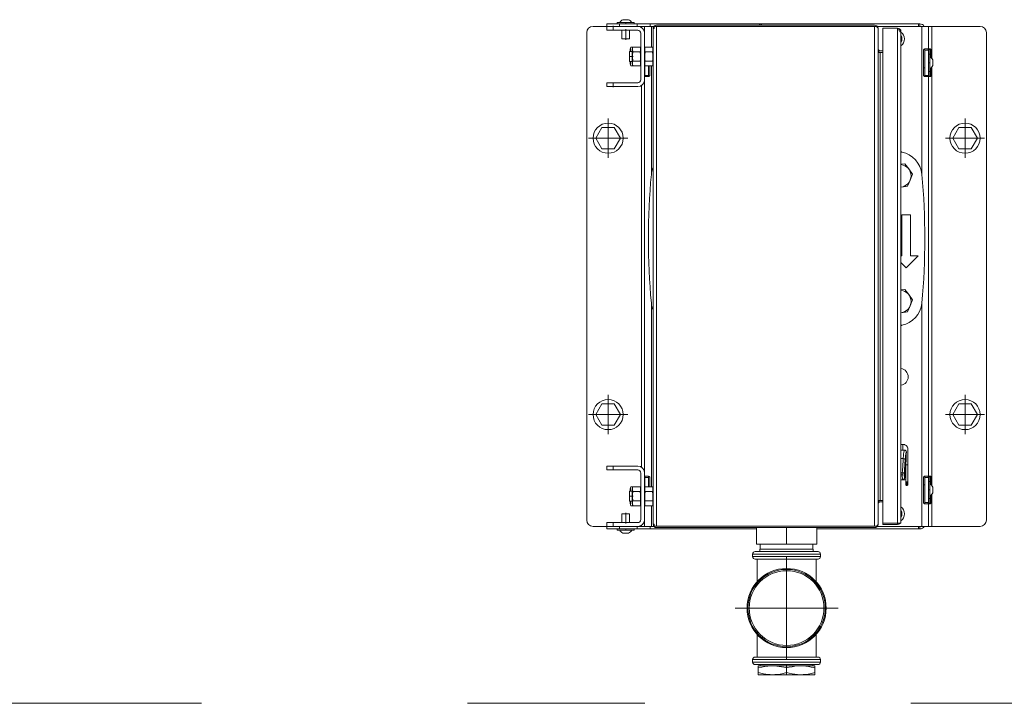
# Model space of a CAD drawing. Header units: millimetres. Extents: x 11681 to 15516, y 25095 to 29743.
# Tile 89 of 96: x 13242 to 13320, y 27825 to 27879. Entities that reach past the tile are written whole.
import ezdxf

# ---------------------------------------------------------------- set-up
doc = ezdxf.new("R2010")
doc.units = ezdxf.units.MM
doc.linetypes.add('DASHDOT', pattern=[25.4, 12.7, -6.35, 0, -6.35])
doc.linetypes.add('Przerywana podwójnie', pattern=[109.361107, 52.916665, -21.166666, 14.111111, -21.166666])
doc.layers.add('00 - nowa technologia myjni_Nr_pióra__95', color=7, linetype='Continuous', lineweight=20, true_color=0x7c7c7c)
doc.layers.add('410-K Osie główne_Nr_pióra__95', color=7, linetype='Continuous', lineweight=0, true_color=0x7c7c7c)
doc.layers.add('XREF', color=8, linetype='Continuous', lineweight=9)

# ---------------------------------------------------------------- blocks, each defined once
blk = doc.blocks.new('parter 2025.10.15')
at = {"layer": '00 - nowa technologia myjni_Nr_pióra__95', "color": 8, "linetype": 'Continuous', "lineweight": 5}
for p, q in [((1006.415, 2487.689), (1005.315, 2487.689)), ((1007.415, 2487.889), (1006.415, 2487.889)), ((1006.415, 2487.889), (1006.415, 2487.689)), ((1006.415, 2487.689), (1006.915, 2487.689)), ((1006.415, 2487.389), (1006.415, 2487.689)), ((1006.915, 2487.689), (1008.865, 2487.689)), ((1006.915, 2487.389), (1006.915, 2487.689)), ((1007.902, 2487.989), (1007.235, 2487.989)), ((1007.235, 2487.889), (1007.235, 2487.989)), ((1007.235, 2487.889), (1007.235, 2487.989)), ((1008.813, 2487.889), (1007.415, 2487.889)), ((1007.415, 2487.889), (1007.415, 2487.689)), ((1007.687, 2488.219), (1007.787, 2488.219)), ((1007.787, 2488.219), (1007.794, 2488.219)), ((1007.789, 2488.218), (1007.787, 2488.219)), ((1007.789, 2488.218), (1007.794, 2488.219)), ((1007.794, 2488.219), (1007.802, 2488.219)), ((1007.802, 2488.219), (1008.015, 2488.219)), ((1008.595, 2487.989), (1007.902, 2487.989)), ((1008.023, 2488.219), (1008.015, 2488.219)), ((1008.015, 2488.219), (1008.02, 2488.218)), ((1008.02, 2488.218), (1008.023, 2488.219)), ((1008.023, 2488.219), (1008.143, 2488.219)), ((1008.146, 2488.218), (1008.143, 2488.219)), ((1008.146, 2488.218), (1008.144, 2488.219)), ((1008.595, 2487.889), (1008.595, 2487.989)), ((1009.85, 2487.889), (1008.813, 2487.889)), ((1008.813, 2487.889), (1008.813, 2487.689)), ((1009.85, 2487.689), (1008.865, 2487.689)), ((1009.165, 2487.689), (1009.415, 2487.689)), ((1009.165, 2487.6), (1009.165, 2487.689)), ((1009.965, 2487.689), (1009.415, 2487.689)), ((1009.415, 2487.149), (1009.415, 2487.689)), ((1009.85, 2487.889), (1009.85, 2487.689)), ((1018.546, 2487.889), (1009.85, 2487.889)), ((1010.161, 2487.689), (1009.85, 2487.689)), ((1010.161, 2487.689), (1009.965, 2487.689)), ((1009.965, 2486.04), (1009.965, 2487.689)), ((1010.095, 2487.669), (1010.146, 2487.669)), ((1010.095, 2487.509), (1010.095, 2487.669)), ((1010.095, 2487.509), (1010.095, 2448.069)), ((1010.095, 2487.509), (1010.146, 2487.509)), ((1010.177, 2487.509), (1010.146, 2487.509)), ((1010.177, 2487.669), (1010.375, 2487.669)), ((1010.177, 2487.669), (1010.177, 2487.509)), ((1010.375, 2487.789), (1027.715, 2487.789)), ((1027.715, 2487.669), (1010.375, 2487.669)), ((1010.375, 2487.669), (1010.375, 2447.909)), ((1018.546, 2487.889), (1018.546, 2487.789)), ((1018.709, 2487.889), (1018.546, 2487.889)), ((1018.709, 2487.889), (1018.709, 2487.789)), ((1018.709, 2487.889), (1018.715, 2487.889)), ((1018.715, 2487.889), (1031.215, 2487.889)), ((1018.715, 2487.789), (1018.715, 2487.888)), ((1027.715, 2487.669), (1027.864, 2487.669)), ((1027.715, 2487.669), (1027.715, 2447.909)), ((1027.864, 2487.746), (1027.816, 2487.669)), ((1031.465, 2487.689), (1027.93, 2487.689)), ((1027.995, 2448.069), (1027.995, 2487.509)), ((1028.365, 2487.419), (1028.365, 2487.539)), ((1029.535, 2487.539), (1028.365, 2487.539)), ((1029.535, 2487.539), (1029.535, 2487.419)), ((1031.315, 2487.889), (1031.215, 2487.889)), ((1031.215, 2487.689), (1031.215, 2487.876)), ((1031.315, 2487.889), (1031.315, 2487.689)), ((1031.325, 2487.889), (1031.315, 2487.889)), ((1032.015, 2487.689), (1031.465, 2487.689)), ((1031.465, 2487.689), (1031.465, 2476.004)), ((1032.015, 2487.689), (1032.265, 2487.689)), ((1032.015, 2487.689), (1032.015, 2447.889)), ((1032.265, 2485.144), (1032.265, 2487.689)), ((1036.115, 2487.689), (1032.265, 2487.689)), ((1004.815, 2487.189), (1004.815, 2448.389)), ((1006.415, 2487.389), (1006.915, 2487.389)), ((1006.915, 2487.389), (1008.865, 2487.389)), ((1007.615, 2487.389), (1007.615, 2486.689)), ((1007.615, 2487.389), (1007.615, 2486.689)), ((1008.215, 2487.389), (1008.215, 2486.689)), ((1008.215, 2487.389), (1008.215, 2486.689)), ((1009.115, 2487.139), (1009.115, 2483.439)), ((1009.415, 2487.139), (1009.415, 2483.439)), ((1028.365, 2448.159), (1028.365, 2487.419)), ((1029.535, 2448.159), (1029.535, 2487.419)), ((1029.733, 2487.419), (1029.535, 2487.419)), ((1029.733, 2487.259), (1029.733, 2487.419)), ((1029.733, 2487.259), (1029.765, 2487.259)), ((1029.815, 2487.419), (1029.765, 2487.419)), ((1029.815, 2487.259), (1029.765, 2487.259)), ((1029.815, 2487.419), (1029.815, 2487.263)), ((1029.815, 2487.259), (1029.815, 2448.319)), ((1036.615, 2448.389), (1036.615, 2487.189)), ((1007.615, 2486.689), (1007.91, 2486.689)), ((1007.91, 2486.689), (1008.215, 2486.689)), ((1008.275, 2485.869), (1008.321, 2486.04)), ((1008.275, 2485.869), (1008.321, 2486.04)), ((1008.481, 2486.04), (1008.321, 2486.04)), ((1008.435, 2485.869), (1008.481, 2486.04)), ((1008.435, 2485.869), (1008.479, 2486.032)), ((1009.07, 2486.04), (1008.481, 2486.04)), ((1009.115, 2485.869), (1009.07, 2486.04)), ((1009.415, 2485.869), (1009.461, 2486.04)), ((1010.05, 2486.04), (1009.461, 2486.04)), ((1010.095, 2485.869), (1010.05, 2486.04)), ((1008.215, 2485.689), (1008.215, 2485.289)), ((1008.435, 2485.689), (1008.215, 2485.689)), ((1008.215, 2485.289), (1008.215, 2484.889)), ((1008.275, 2485.869), (1008.275, 2485.689)), ((1008.435, 2485.869), (1008.435, 2485.567)), ((1008.435, 2485.567), (1008.435, 2484.709)), ((1008.478, 2485.644), (1008.481, 2485.664)), ((1009.07, 2485.664), (1008.481, 2485.664)), ((1009.072, 2485.644), (1009.07, 2485.664)), ((1009.115, 2485.869), (1009.115, 2485.567)), ((1009.115, 2485.567), (1009.115, 2484.709)), ((1009.458, 2485.644), (1009.461, 2485.664)), ((1010.05, 2485.664), (1009.461, 2485.664)), ((1010.052, 2485.644), (1010.05, 2485.664)), ((1010.095, 2485.869), (1010.095, 2485.567)), ((1010.095, 2485.567), (1010.095, 2484.709)), ((1028.033, 2485.703), (1028.07, 2485.763)), ((1028.063, 2485.635), (1028.07, 2485.619)), ((1028.155, 2485.619), (1028.07, 2485.619)), ((1028.365, 2485.739), (1028.155, 2485.739)), ((1028.155, 2485.619), (1028.365, 2485.619)), ((1028.155, 2449.959), (1028.155, 2485.619)), ((1031.609, 2483.789), (1031.609, 2485.789)), ((1031.708, 2485.789), (1031.998, 2485.789)), ((1031.708, 2485.789), (1031.708, 2483.789)), ((1031.742, 2485.889), (1031.944, 2485.889)), ((1031.998, 2485.789), (1031.998, 2483.789)), ((1032.015, 2485.469), (1032.115, 2485.469)), ((1032.025, 2485.469), (1032.025, 2485.789)), ((1032.051, 2485.889), (1032.145, 2485.889)), ((1032.115, 2484.109), (1032.115, 2485.469)), ((1032.135, 2485.789), (1032.206, 2485.789)), ((1032.135, 2485.789), (1032.135, 2485.256)), ((1032.206, 2485.789), (1032.206, 2485.204)), ((1008.435, 2484.889), (1008.215, 2484.889)), ((1008.435, 2484.889), (1008.215, 2484.889)), ((1008.275, 2484.889), (1008.275, 2484.709)), ((1008.275, 2484.709), (1008.321, 2484.539)), ((1008.275, 2484.709), (1008.321, 2484.539)), ((1008.315, 2484.564), (1008.321, 2484.539)), ((1008.91, 2484.539), (1008.321, 2484.539)), ((1008.91, 2484.539), (1008.321, 2484.539)), ((1008.435, 2484.709), (1008.481, 2484.539)), ((1008.435, 2484.709), (1008.479, 2484.546)), ((1009.07, 2484.914), (1008.481, 2484.914)), ((1009.07, 2484.539), (1008.481, 2484.539)), ((1009.115, 2484.709), (1009.07, 2484.539)), ((1009.415, 2484.709), (1009.461, 2484.539)), ((1009.433, 2484.645), (1009.433, 2483.789)), ((1010.05, 2484.914), (1009.461, 2484.914)), ((1010.05, 2484.539), (1009.461, 2484.539)), ((1009.723, 2484.539), (1009.723, 2483.789)), ((1009.822, 2484.539), (1009.822, 2483.789)), ((1009.965, 2476.004), (1009.965, 2484.539)), ((1010.095, 2484.709), (1010.05, 2484.539)), ((1031.708, 2484.389), (1031.609, 2484.389)), ((1032.206, 2484.374), (1032.206, 2483.789)), ((1032.265, 2451.144), (1032.265, 2484.434)), ((1032.345, 2484.993), (1032.344, 2484.993)), ((1032.344, 2484.993), (1032.345, 2484.989)), ((1032.344, 2484.797), (1032.345, 2484.802)), ((1032.344, 2484.797), (1032.345, 2484.793)), ((1032.344, 2484.593), (1032.345, 2484.598)), ((1032.344, 2484.593), (1032.345, 2484.593)), ((1032.345, 2485.018), (1032.345, 2484.993)), ((1032.345, 2484.989), (1032.345, 2484.993)), ((1032.345, 2484.989), (1032.345, 2484.802)), ((1032.345, 2484.793), (1032.345, 2484.802)), ((1032.345, 2484.793), (1032.345, 2484.598)), ((1032.345, 2484.598), (1032.345, 2484.593)), ((1032.345, 2484.593), (1032.345, 2484.589)), ((1032.345, 2484.589), (1032.345, 2484.561)), ((1009.723, 2483.789), (1009.433, 2483.789)), ((1009.688, 2483.689), (1009.487, 2483.689)), ((1031.708, 2483.789), (1031.998, 2483.789)), ((1031.742, 2483.689), (1031.944, 2483.689)), ((1032.015, 2484.109), (1032.115, 2484.109)), ((1032.025, 2483.789), (1032.025, 2484.109)), ((1032.051, 2483.689), (1032.145, 2483.689)), ((1032.135, 2484.322), (1032.135, 2483.789)), ((1032.135, 2483.789), (1032.206, 2483.789)), ((1006.915, 2483.189), (1006.415, 2483.189)), ((1006.415, 2483.189), (1006.415, 2482.889)), ((1006.915, 2482.889), (1006.415, 2482.889)), ((1008.865, 2483.189), (1006.915, 2483.189)), ((1006.915, 2483.189), (1006.915, 2482.889)), ((1008.865, 2482.889), (1006.915, 2482.889)), ((1009.165, 2452.6), (1009.165, 2482.978)), ((1009.415, 2452.149), (1009.415, 2483.439)), ((1006.025, 2479.639), (1005.534, 2478.789)), ((1007.006, 2479.639), (1006.025, 2479.639)), ((1007.497, 2478.789), (1007.006, 2479.639)), ((1034.425, 2479.639), (1033.934, 2478.789)), ((1035.406, 2479.639), (1034.425, 2479.639)), ((1035.897, 2478.789), (1035.406, 2479.639)), ((1005.534, 2478.789), (1006.025, 2477.939)), ((1007.006, 2477.939), (1007.497, 2478.789)), ((1033.934, 2478.789), (1034.425, 2477.939)), ((1035.406, 2477.939), (1035.897, 2478.789)), ((1006.025, 2477.939), (1007.006, 2477.939)), ((1034.425, 2477.939), (1035.406, 2477.939)), ((1029.815, 2476.71), (1030.113, 2476.749)), ((1030.113, 2476.749), (1030.43, 2476.337)), ((1030.43, 2476.337), (1030.746, 2475.925)), ((1030.746, 2475.925), (1030.547, 2475.444)), ((1030.348, 2474.964), (1029.833, 2474.897)), ((1030.547, 2475.444), (1030.348, 2474.964)), ((1029.833, 2474.897), (1029.815, 2474.894)), ((1030.578, 2472.692), (1029.878, 2472.692)), ((1029.878, 2472.692), (1029.878, 2469.418)), ((1030.578, 2472.692), (1030.578, 2469.418)), ((1029.878, 2469.418), (1029.815, 2469.418)), ((1029.815, 2468.881), (1030.228, 2468.468)), ((1030.228, 2468.468), (1031.178, 2469.418)), ((1031.178, 2469.418), (1030.578, 2469.418)), ((1029.815, 2466.71), (1030.113, 2466.749)), ((1030.113, 2466.749), (1030.43, 2466.337)), ((1030.43, 2466.337), (1030.746, 2465.925)), ((1009.965, 2451.04), (1009.965, 2465.574)), ((1030.746, 2465.925), (1030.547, 2465.444)), ((1031.465, 2465.574), (1031.465, 2447.889)), ((1029.833, 2464.897), (1029.815, 2464.894)), ((1030.348, 2464.964), (1029.833, 2464.897)), ((1030.547, 2465.444), (1030.348, 2464.964)), ((1006.025, 2457.639), (1005.534, 2456.789)), ((1007.006, 2457.639), (1006.025, 2457.639)), ((1007.497, 2456.789), (1007.006, 2457.639)), ((1034.425, 2457.639), (1033.934, 2456.789)), ((1035.406, 2457.639), (1034.425, 2457.639)), ((1035.897, 2456.789), (1035.406, 2457.639)), ((1005.534, 2456.789), (1006.025, 2455.939)), ((1007.006, 2455.939), (1007.497, 2456.789)), ((1033.934, 2456.789), (1034.425, 2455.939)), ((1035.406, 2455.939), (1035.897, 2456.789)), ((1006.025, 2455.939), (1007.006, 2455.939)), ((1034.425, 2455.939), (1035.406, 2455.939)), ((1029.815, 2454.415), (1029.972, 2454.415)), ((1029.815, 2453.963), (1029.972, 2453.963)), ((1029.815, 2453.963), (1030.09, 2453.963)), ((1029.972, 2454.415), (1029.972, 2453.963)), ((1030.091, 2453.963), (1030.09, 2453.963)), ((1030.091, 2453.963), (1030.093, 2453.963)), ((1030.093, 2453.963), (1030.092, 2453.963)), ((1030.247, 2453.806), (1030.248, 2453.805)), ((1030.365, 2452.784), (1030.365, 2454.022)), ((1029.997, 2453.282), (1029.815, 2453.282)), ((1030.229, 2453.494), (1030.225, 2453.395)), ((1006.415, 2452.689), (1006.915, 2452.689)), ((1006.415, 2452.389), (1006.415, 2452.689)), ((1006.415, 2452.389), (1006.915, 2452.389)), ((1006.915, 2452.689), (1008.865, 2452.689)), ((1006.915, 2452.389), (1006.915, 2452.689)), ((1006.915, 2452.389), (1008.865, 2452.389)), ((1030.114, 2452.482), (1030.097, 2452.238)), ((1030.101, 2452.297), (1030.118, 2452.297)), ((1030.106, 2452.378), (1030.125, 2452.378)), ((1030.106, 2452.366), (1030.123, 2452.366)), ((1030.114, 2452.482), (1030.127, 2452.37)), ((1030.118, 2452.297), (1030.123, 2452.366)), ((1030.135, 2452.806), (1030.12, 2452.567)), ((1030.123, 2452.622), (1030.139, 2452.622)), ((1030.129, 2452.322), (1030.126, 2452.282)), ((1030.127, 2452.266), (1030.141, 2452.143)), ((1030.129, 2452.489), (1030.142, 2452.489)), ((1030.129, 2452.326), (1030.133, 2452.326)), ((1030.13, 2452.721), (1030.145, 2452.721)), ((1030.131, 2452.741), (1030.15, 2452.741)), ((1030.147, 2452.202), (1030.133, 2452.326)), ((1030.137, 2452.823), (1030.152, 2452.823)), ((1030.139, 2452.622), (1030.145, 2452.721)), ((1030.156, 2452.36), (1030.142, 2452.489)), ((1030.144, 2452.36), (1030.156, 2452.36)), ((1030.145, 2452.347), (1030.157, 2452.347)), ((1030.148, 2452.618), (1030.147, 2452.599)), ((1030.154, 2452.597), (1030.147, 2452.597)), ((1030.147, 2452.573), (1030.151, 2452.542)), ((1030.148, 2452.622), (1030.151, 2452.622)), ((1030.154, 2452.597), (1030.151, 2452.622)), ((1030.154, 2452.597), (1030.151, 2452.542)), ((1030.151, 2452.299), (1030.154, 2452.299)), ((1030.169, 2452.665), (1030.152, 2452.823)), ((1030.153, 2452.728), (1030.164, 2452.627)), ((1030.154, 2452.299), (1030.157, 2452.347)), ((1030.163, 2452.298), (1030.154, 2452.175)), ((1030.164, 2452.627), (1030.156, 2452.492)), ((1030.156, 2452.492), (1030.161, 2452.448)), ((1030.163, 2452.298), (1030.157, 2452.347)), ((1030.158, 2452.342), (1030.161, 2452.342)), ((1030.16, 2452.665), (1030.169, 2452.665)), ((1030.164, 2452.451), (1030.16, 2452.451)), ((1030.163, 2452.607), (1030.173, 2452.607)), ((1030.164, 2452.451), (1030.173, 2452.607)), ((1030.176, 2452.528), (1030.166, 2452.37)), ((1030.168, 2452.393), (1030.173, 2452.393)), ((1030.365, 2452.784), (1030.212, 2452.784)), ((1030.212, 2451.763), (1030.212, 2452.784)), ((1030.365, 2451.373), (1030.365, 2452.784)), ((1009.115, 2452.139), (1009.115, 2448.439)), ((1009.415, 2452.139), (1009.415, 2448.439)), ((1009.433, 2450.934), (1009.433, 2451.789)), ((1009.723, 2451.789), (1009.433, 2451.789)), ((1009.688, 2451.889), (1009.487, 2451.889)), ((1009.723, 2451.04), (1009.723, 2451.789)), ((1009.822, 2451.789), (1009.822, 2451.04)), ((1029.921, 2452.164), (1029.815, 2452.164)), ((1029.954, 2451.606), (1029.815, 2451.606)), ((1029.956, 2451.606), (1029.954, 2451.606)), ((1030.131, 2451.606), (1029.956, 2451.606)), ((1030.092, 2451.606), (1030.09, 2451.606)), ((1030.095, 2452.133), (1030.093, 2452.133)), ((1030.099, 2452.099), (1030.093, 2452.099)), ((1030.094, 2452.073), (1030.102, 2452.073)), ((1030.101, 2452.218), (1030.095, 2452.218)), ((1030.095, 2452.133), (1030.101, 2452.218)), ((1030.095, 2452.133), (1030.099, 2452.099)), ((1030.105, 2452.184), (1030.099, 2452.099)), ((1030.101, 2452.218), (1030.105, 2452.184)), ((1030.102, 2452.073), (1030.108, 2452.159)), ((1030.126, 2451.882), (1030.102, 2452.073)), ((1030.102, 2451.972), (1030.12, 2451.826)), ((1030.108, 2452.159), (1030.103, 2452.159)), ((1030.104, 2452.19), (1030.12, 2452.19)), ((1030.108, 2452.159), (1030.13, 2451.981)), ((1030.212, 2451.763), (1030.109, 2451.763)), ((1030.113, 2451.882), (1030.126, 2451.882)), ((1030.115, 2451.867), (1030.13, 2451.867)), ((1030.118, 2451.841), (1030.138, 2451.841)), ((1030.137, 2452.042), (1030.12, 2452.19)), ((1030.123, 2452.042), (1030.137, 2452.042)), ((1030.13, 2451.984), (1030.134, 2451.984)), ((1030.134, 2452.202), (1030.147, 2452.202)), ((1030.134, 2451.984), (1030.137, 2452.042)), ((1030.143, 2451.997), (1030.135, 2451.89)), ((1030.136, 2452.185), (1030.147, 2452.185)), ((1030.143, 2451.997), (1030.138, 2452.038)), ((1030.139, 2452.025), (1030.142, 2452.025)), ((1030.141, 2452.146), (1030.144, 2452.146)), ((1030.147, 2452.185), (1030.144, 2452.146)), ((1030.151, 2452.123), (1030.146, 2452.045)), ((1030.151, 2452.164), (1030.152, 2452.164)), ((1030.208, 2451.473), (1030.208, 2451.729)), ((1030.208, 2451.472), (1030.208, 2451.203)), ((1030.208, 2451.203), (1030.208, 2451.472)), ((1031.609, 2449.789), (1031.609, 2451.789)), ((1031.708, 2451.789), (1031.998, 2451.789)), ((1031.708, 2449.789), (1031.708, 2451.789)), ((1031.742, 2451.889), (1031.944, 2451.889)), ((1031.998, 2449.789), (1031.998, 2451.789)), ((1032.015, 2451.469), (1032.115, 2451.469)), ((1032.025, 2451.469), (1032.025, 2451.789)), ((1032.051, 2451.889), (1032.145, 2451.889)), ((1032.115, 2450.109), (1032.115, 2451.469)), ((1032.135, 2451.789), (1032.135, 2451.256)), ((1032.135, 2451.789), (1032.206, 2451.789)), ((1032.206, 2451.789), (1032.206, 2451.204)), ((1008.215, 2450.689), (1008.215, 2450.289)), ((1008.435, 2450.689), (1008.215, 2450.689)), ((1008.275, 2450.869), (1008.321, 2451.04)), ((1008.275, 2450.869), (1008.275, 2450.689)), ((1008.481, 2451.04), (1008.321, 2451.04)), ((1008.435, 2450.869), (1008.481, 2451.04)), ((1008.435, 2450.869), (1008.456, 2450.946)), ((1008.435, 2450.869), (1008.435, 2450.567)), ((1008.456, 2450.946), (1008.456, 2450.946)), ((1008.478, 2450.644), (1008.481, 2450.664)), ((1009.07, 2451.04), (1008.481, 2451.04)), ((1009.07, 2450.664), (1008.481, 2450.664)), ((1009.115, 2450.869), (1009.07, 2451.04)), ((1009.072, 2450.644), (1009.07, 2450.664)), ((1009.115, 2450.869), (1009.115, 2450.567)), ((1009.415, 2450.869), (1009.461, 2451.04)), ((1009.415, 2450.869), (1009.436, 2450.946)), ((1009.436, 2450.946), (1009.436, 2450.946)), ((1009.458, 2450.644), (1009.461, 2450.664)), ((1010.05, 2451.04), (1009.461, 2451.04)), ((1010.05, 2450.664), (1009.461, 2450.664)), ((1010.095, 2450.869), (1010.05, 2451.04)), ((1010.052, 2450.644), (1010.05, 2450.664)), ((1010.095, 2450.869), (1010.095, 2450.567)), ((1030.258, 2451.383), (1030.256, 2451.383)), ((1030.258, 2451.383), (1030.258, 2451.153)), ((1030.258, 2451.153), (1030.315, 2451.153)), ((1030.315, 2451.153), (1030.315, 2451.325)), ((1030.365, 2451.372), (1030.365, 2451.374)), ((1030.365, 2451.372), (1030.365, 2451.373)), ((1030.365, 2451.372), (1030.365, 2451.203)), ((1031.609, 2451.189), (1031.708, 2451.189)), ((1032.345, 2450.993), (1032.344, 2450.993)), ((1032.344, 2450.993), (1032.345, 2450.989)), ((1032.344, 2450.797), (1032.345, 2450.802)), ((1032.344, 2450.797), (1032.345, 2450.793)), ((1032.345, 2451.018), (1032.345, 2450.993)), ((1032.345, 2450.989), (1032.345, 2450.993)), ((1032.345, 2450.989), (1032.345, 2450.802)), ((1032.345, 2450.793), (1032.345, 2450.802)), ((1032.345, 2450.793), (1032.345, 2450.598)), ((1008.215, 2450.289), (1008.215, 2449.889)), ((1008.435, 2449.889), (1008.215, 2449.889)), ((1008.435, 2449.889), (1008.215, 2449.889)), ((1008.275, 2449.889), (1008.275, 2449.709)), ((1008.435, 2450.567), (1008.435, 2449.709)), ((1009.07, 2449.914), (1008.481, 2449.914)), ((1009.115, 2450.567), (1009.115, 2449.709)), ((1010.05, 2449.914), (1009.461, 2449.914)), ((1010.095, 2450.567), (1010.095, 2449.709)), ((1028.07, 2449.815), (1028.033, 2449.875)), ((1028.063, 2449.943), (1028.07, 2449.959)), ((1028.07, 2449.959), (1028.155, 2449.959)), ((1028.365, 2449.959), (1028.155, 2449.959)), ((1032.015, 2450.109), (1032.115, 2450.109)), ((1032.025, 2449.789), (1032.025, 2450.109)), ((1032.135, 2450.322), (1032.135, 2449.789)), ((1032.206, 2450.374), (1032.206, 2449.789)), ((1032.265, 2447.889), (1032.265, 2450.434)), ((1032.344, 2450.593), (1032.345, 2450.598)), ((1032.344, 2450.593), (1032.345, 2450.593)), ((1032.345, 2450.598), (1032.345, 2450.593)), ((1032.345, 2450.593), (1032.345, 2450.589)), ((1032.345, 2450.589), (1032.345, 2450.561)), ((1008.275, 2449.709), (1008.321, 2449.539)), ((1008.91, 2449.539), (1008.321, 2449.539)), ((1008.435, 2449.709), (1008.481, 2449.539)), ((1008.435, 2449.709), (1008.456, 2449.632)), ((1008.455, 2449.634), (1008.456, 2449.632)), ((1009.07, 2449.539), (1008.481, 2449.539)), ((1009.115, 2449.709), (1009.07, 2449.539)), ((1009.415, 2449.709), (1009.461, 2449.539)), ((1009.415, 2449.709), (1009.436, 2449.632)), ((1009.435, 2449.634), (1009.436, 2449.632)), ((1010.05, 2449.539), (1009.461, 2449.539)), ((1009.965, 2447.889), (1009.965, 2449.539)), ((1010.095, 2449.709), (1010.05, 2449.539)), ((1028.155, 2449.839), (1028.365, 2449.839)), ((1031.708, 2449.789), (1031.998, 2449.789)), ((1031.944, 2449.689), (1031.742, 2449.689)), ((1032.145, 2449.689), (1032.051, 2449.689)), ((1032.135, 2449.789), (1032.206, 2449.789)), ((1008.215, 2448.889), (1007.615, 2448.889)), ((1007.615, 2448.189), (1007.615, 2448.889)), ((1007.615, 2448.189), (1007.615, 2448.889)), ((1008.215, 2448.189), (1008.215, 2448.889)), ((1009.415, 2447.889), (1009.415, 2448.439)), ((1029.815, 2448.159), (1029.815, 2448.319)), ((1005.315, 2447.889), (1006.415, 2447.889)), ((1006.915, 2448.189), (1006.415, 2448.189)), ((1006.415, 2448.189), (1006.415, 2447.889)), ((1006.915, 2447.889), (1006.415, 2447.889)), ((1007.415, 2447.889), (1006.415, 2447.889)), ((1006.415, 2447.889), (1006.415, 2447.689)), ((1007.415, 2447.689), (1006.415, 2447.689)), ((1008.865, 2448.189), (1006.915, 2448.189)), ((1006.915, 2448.189), (1006.915, 2447.889)), ((1008.865, 2447.889), (1006.915, 2447.889)), ((1007.235, 2447.689), (1008.595, 2447.689)), ((1007.235, 2447.689), (1007.235, 2447.589)), ((1007.235, 2447.689), (1007.235, 2447.589)), ((1007.235, 2447.589), (1008.595, 2447.589)), ((1008.813, 2447.889), (1007.415, 2447.889)), ((1007.415, 2447.889), (1007.415, 2447.689)), ((1008.813, 2447.689), (1007.415, 2447.689)), ((1008.595, 2447.689), (1008.595, 2447.589)), ((1009.85, 2447.889), (1008.813, 2447.889)), ((1008.813, 2447.889), (1008.813, 2447.689)), ((1009.85, 2447.689), (1008.813, 2447.689)), ((1009.165, 2447.889), (1009.165, 2447.978)), ((1010.161, 2447.889), (1009.85, 2447.889)), ((1009.85, 2447.889), (1009.85, 2447.689)), ((1018.315, 2447.689), (1009.85, 2447.689)), ((1010.095, 2448.069), (1010.146, 2448.069)), ((1010.146, 2448.069), (1010.177, 2448.069)), ((1010.177, 2448.069), (1010.177, 2447.909)), ((1010.375, 2447.909), (1010.177, 2447.909)), ((1010.375, 2447.909), (1027.715, 2447.909)), ((1027.715, 2447.789), (1010.375, 2447.789)), ((1018.315, 2446.489), (1018.315, 2447.789)), ((1020.715, 2446.489), (1020.715, 2447.789)), ((1023.115, 2446.489), (1023.115, 2447.789)), ((1023.115, 2447.689), (1031.215, 2447.689)), ((1027.864, 2447.909), (1027.715, 2447.909)), ((1027.816, 2447.909), (1027.864, 2447.832)), ((1027.93, 2447.889), (1031.465, 2447.889)), ((1028.365, 2448.159), (1029.535, 2448.159)), ((1029.535, 2448.159), (1028.365, 2448.159)), ((1028.365, 2448.039), (1028.365, 2448.159)), ((1028.365, 2448.039), (1029.535, 2448.039)), ((1029.535, 2448.159), (1029.815, 2448.159)), ((1029.535, 2448.039), (1029.535, 2448.159)), ((1029.695, 2448.159), (1029.733, 2448.121)), ((1031.215, 2447.889), (1031.215, 2447.747)), ((1031.315, 2447.689), (1031.215, 2447.689)), ((1031.302, 2447.889), (1031.315, 2447.889)), ((1031.325, 2447.889), (1031.315, 2447.889)), ((1031.315, 2447.889), (1031.315, 2447.689)), ((1031.325, 2447.689), (1031.315, 2447.689)), ((1031.465, 2447.889), (1032.015, 2447.889)), ((1032.265, 2447.889), (1032.015, 2447.889)), ((1032.265, 2447.889), (1036.115, 2447.889)), ((1007.715, 2447.359), (1007.687, 2447.359)), ((1007.719, 2447.359), (1007.715, 2447.359)), ((1007.72, 2447.36), (1007.719, 2447.359)), ((1007.724, 2447.359), (1007.719, 2447.359)), ((1007.72, 2447.36), (1007.724, 2447.359)), ((1007.919, 2447.359), (1007.724, 2447.359)), ((1007.923, 2447.36), (1007.919, 2447.359)), ((1007.919, 2447.359), (1007.928, 2447.359)), ((1007.928, 2447.359), (1007.923, 2447.36)), ((1008.115, 2447.359), (1007.928, 2447.359)), ((1008.115, 2447.359), (1008.119, 2447.36)), ((1008.115, 2447.359), (1008.119, 2447.359)), ((1008.119, 2447.36), (1008.119, 2447.359)), ((1008.144, 2447.359), (1008.119, 2447.359)), ((1018.315, 2446.489), (1020.715, 2446.489)), ((1018.59, 2445.899), (1018.59, 2446.079)), ((1018.59, 2446.079), (1022.84, 2446.079)), ((1018.62, 2446.489), (1018.62, 2446.079)), ((1020.715, 2446.489), (1023.115, 2446.489)), ((1022.811, 2446.489), (1022.811, 2446.079)), ((1022.84, 2445.899), (1022.84, 2446.079)), ((1018.015, 2445.689), (1018.015, 2445.489)), ((1018.015, 2445.689), (1023.415, 2445.689)), ((1023.415, 2445.489), (1018.015, 2445.489)), ((1023.215, 2445.889), (1018.215, 2445.889)), ((1018.215, 2445.289), (1023.215, 2445.289)), ((1018.365, 2443.487), (1018.365, 2445.289)), ((1018.59, 2445.899), (1022.84, 2445.899)), ((1018.62, 2445.889), (1018.62, 2445.899)), ((1022.811, 2445.889), (1022.811, 2445.899)), ((1023.065, 2443.487), (1023.065, 2445.289)), ((1023.415, 2445.689), (1023.415, 2445.489)), ((1018.365, 2437.489), (1018.365, 2439.291)), ((1023.065, 2437.489), (1023.065, 2439.291)), ((1023.215, 2437.489), (1018.215, 2437.489)), ((1018.015, 2437.289), (1018.015, 2437.089)), ((1018.015, 2437.289), (1023.415, 2437.289)), ((1023.415, 2437.089), (1018.015, 2437.089)), ((1023.215, 2436.889), (1018.215, 2436.889)), ((1019.59, 2436.789), (1018.465, 2436.789)), ((1018.465, 2436.789), (1018.465, 2436.627)), ((1018.465, 2436.251), (1018.465, 2436.627)), ((1018.62, 2436.789), (1018.62, 2436.889)), ((1021.794, 2436.789), (1019.59, 2436.789)), ((1020.715, 2436.251), (1020.715, 2436.627)), ((1021.84, 2436.789), (1021.794, 2436.789)), ((1021.794, 2436.789), (1021.84, 2436.789)), ((1022.965, 2436.789), (1021.84, 2436.789)), ((1022.811, 2436.789), (1022.811, 2436.889)), ((1022.965, 2436.627), (1022.965, 2436.789)), ((1022.965, 2436.251), (1022.965, 2436.627)), ((1023.415, 2437.289), (1023.415, 2437.089)), ((1018.465, 2436.251), (1018.465, 2436.089)), ((1019.59, 2436.089), (1018.465, 2436.089)), ((1021.794, 2436.089), (1019.59, 2436.089)), ((1021.84, 2436.089), (1021.794, 2436.089)), ((1021.84, 2436.089), (1021.794, 2436.089)), ((1022.965, 2436.089), (1021.84, 2436.089)), ((1022.965, 2436.089), (1022.965, 2436.251))]:
    blk.add_line(p, q, dxfattribs=at)
at = {"layer": '00 - nowa technologia myjni_Nr_pióra__95', "color": 8, "linetype": 'DASHDOT', "lineweight": 5}
for p, q in [((1006.915, 2487.359), (1006.915, 2487.719)), ((1007.415, 2487.909), (1007.415, 2487.669)), ((1007.915, 2487.879), (1007.915, 2487.999)), ((1008.813, 2487.909), (1008.813, 2487.669)), ((1018.615, 2487.899), (1018.615, 2487.779)), ((1007.915, 2487.459), (1007.915, 2486.619)), ((1008.508, 2485.289), (1008.189, 2485.289)), ((1009.12, 2485.289), (1009.065, 2485.289)), ((1009.411, 2485.289), (1009.466, 2485.289)), ((1010.1, 2485.289), (1010.045, 2485.289)), ((1031.599, 2484.389), (1031.717, 2484.389)), ((1032.005, 2484.789), (1032.125, 2484.789)), ((1006.915, 2483.219), (1006.915, 2482.859)), ((1006.515, 2480.349), (1006.515, 2477.229)), ((1034.915, 2480.349), (1034.915, 2477.229)), ((1004.955, 2478.789), (1008.075, 2478.789)), ((1033.355, 2478.789), (1036.475, 2478.789)), ((1006.515, 2458.349), (1006.515, 2455.229)), ((1034.915, 2458.349), (1034.915, 2455.229)), ((1004.955, 2456.789), (1008.075, 2456.789)), ((1033.355, 2456.789), (1036.475, 2456.789)), ((1006.915, 2452.359), (1006.915, 2452.719)), ((1030.099, 2452.254), (1030.122, 2452.254)), ((1030.121, 2452.569), (1030.144, 2452.569)), ((1030.127, 2452.276), (1030.126, 2452.276)), ((1030.147, 2452.589), (1030.146, 2452.589)), ((1030.177, 2452.504), (1030.167, 2452.504)), ((1029.801, 2451.998), (1029.968, 2451.998)), ((1030.103, 2452.133), (1030.092, 2452.133)), ((1030.149, 2452.192), (1030.133, 2452.192)), ((1030.15, 2452.143), (1030.152, 2452.143)), ((1031.599, 2451.189), (1031.717, 2451.189)), ((1032.005, 2450.789), (1032.125, 2450.789)), ((1008.508, 2450.289), (1008.189, 2450.289)), ((1009.12, 2450.289), (1009.065, 2450.289)), ((1009.411, 2450.289), (1009.466, 2450.289)), ((1010.1, 2450.289), (1010.045, 2450.289)), ((1007.915, 2448.119), (1007.915, 2448.959)), ((1006.915, 2448.219), (1006.915, 2447.859)), ((1007.415, 2447.909), (1007.415, 2447.669)), ((1007.915, 2447.699), (1007.915, 2447.579)), ((1008.813, 2447.909), (1008.813, 2447.669)), ((1020.715, 2445.484), (1020.715, 2437.294)), ((1016.62, 2441.389), (1024.81, 2441.389)), ((1020.715, 2436.915), (1020.715, 2436.6)), ((1020.715, 2436.043), (1020.715, 2436.27))]:
    blk.add_line(p, q, dxfattribs=at)
at = {"layer": '00 - nowa technologia myjni_Nr_pióra__95', "color": 8, "linetype": 'Continuous', "lineweight": 5}
for points in [[(1018.709, 2487.889), (1018.713, 2487.889), (1018.715, 2487.888), (1018.715, 2487.888)], [(1027.995, 2487.509), (1027.99, 2487.542), (1027.974, 2487.574), (1027.948, 2487.605), (1027.92, 2487.629), (1027.864, 2487.669)], [(1031.215, 2487.876), (1031.216, 2487.879), (1031.218, 2487.882), (1031.223, 2487.884), (1031.239, 2487.888), (1031.259, 2487.889), (1031.315, 2487.889)], [(1008.321, 2486.04), (1008.302, 2485.948), (1008.295, 2485.892), (1008.294, 2485.839), (1008.298, 2485.784), (1008.315, 2485.689)], [(1008.481, 2486.04), (1008.462, 2485.948), (1008.455, 2485.892), (1008.454, 2485.839), (1008.458, 2485.784), (1008.467, 2485.724), (1008.481, 2485.664)], [(1009.07, 2486.04), (1009.089, 2485.948), (1009.095, 2485.892), (1009.096, 2485.839), (1009.093, 2485.784), (1009.084, 2485.724), (1009.07, 2485.664)], [(1009.461, 2486.04), (1009.442, 2485.948), (1009.436, 2485.892), (1009.434, 2485.839), (1009.438, 2485.784), (1009.447, 2485.724), (1009.461, 2485.664)], [(1010.05, 2486.04), (1010.069, 2485.948), (1010.075, 2485.892), (1010.076, 2485.839), (1010.073, 2485.784), (1010.064, 2485.724), (1010.05, 2485.664)], [(1008.478, 2485.644), (1008.459, 2485.447), (1008.454, 2485.297), (1008.458, 2485.148), (1008.467, 2485.038), (1008.481, 2484.914)], [(1009.072, 2485.644), (1009.092, 2485.447), (1009.097, 2485.297), (1009.093, 2485.148), (1009.084, 2485.038), (1009.07, 2484.914)], [(1009.458, 2485.644), (1009.439, 2485.447), (1009.434, 2485.297), (1009.438, 2485.148), (1009.447, 2485.038), (1009.461, 2484.914)], [(1010.052, 2485.644), (1010.072, 2485.447), (1010.077, 2485.297), (1010.073, 2485.148), (1010.064, 2485.038), (1010.05, 2484.914)], [(1027.995, 2485.897), (1027.999, 2485.867), (1028.008, 2485.837), (1028.023, 2485.809), (1028.044, 2485.784), (1028.07, 2485.763)], [(1028.07, 2485.619), (1028.03, 2485.709), (1028.021, 2485.736), (1028.002, 2485.814), (1027.995, 2485.894)], [(1031.609, 2485.789), (1031.614, 2485.816), (1031.628, 2485.84), (1031.656, 2485.865), (1031.69, 2485.88), (1031.716, 2485.887), (1031.742, 2485.889)], [(1031.694, 2485.882), (1031.7, 2485.869), (1031.706, 2485.828), (1031.708, 2485.789)], [(1031.944, 2485.889), (1031.967, 2485.883), (1031.984, 2485.864), (1031.995, 2485.831), (1031.998, 2485.789)], [(1032.025, 2485.789), (1032.029, 2485.852), (1032.035, 2485.874), (1032.041, 2485.884), (1032.045, 2485.887), (1032.051, 2485.889)], [(1032.041, 2485.884), (1032.081, 2485.868), (1032.099, 2485.856), (1032.115, 2485.841), (1032.13, 2485.817), (1032.135, 2485.789)], [(1032.145, 2485.889), (1032.157, 2485.887), (1032.169, 2485.881), (1032.181, 2485.869), (1032.191, 2485.853), (1032.202, 2485.825), (1032.206, 2485.789)], [(1008.315, 2484.889), (1008.302, 2484.822), (1008.295, 2484.767), (1008.294, 2484.713), (1008.298, 2484.658), (1008.307, 2484.598), (1008.321, 2484.539)], [(1008.481, 2484.914), (1008.462, 2484.822), (1008.455, 2484.767), (1008.454, 2484.713), (1008.458, 2484.658), (1008.467, 2484.598), (1008.481, 2484.539)], [(1009.07, 2484.914), (1009.089, 2484.822), (1009.095, 2484.767), (1009.096, 2484.713), (1009.093, 2484.658), (1009.084, 2484.598), (1009.07, 2484.539)], [(1009.461, 2484.914), (1009.442, 2484.822), (1009.436, 2484.767), (1009.434, 2484.713), (1009.438, 2484.658), (1009.447, 2484.598), (1009.461, 2484.539)], [(1010.05, 2484.914), (1010.069, 2484.822), (1010.075, 2484.767), (1010.076, 2484.713), (1010.073, 2484.658), (1010.064, 2484.598), (1010.05, 2484.539)], [(1009.487, 2483.689), (1009.464, 2483.695), (1009.447, 2483.714), (1009.436, 2483.747), (1009.433, 2483.789)], [(1009.822, 2483.789), (1009.817, 2483.762), (1009.803, 2483.738), (1009.774, 2483.714), (1009.741, 2483.698), (1009.715, 2483.691), (1009.688, 2483.689)], [(1009.737, 2483.696), (1009.731, 2483.709), (1009.725, 2483.75), (1009.723, 2483.789)], [(1031.742, 2483.689), (1031.698, 2483.695), (1031.656, 2483.714), (1031.628, 2483.738), (1031.618, 2483.754), (1031.611, 2483.771), (1031.609, 2483.789)], [(1031.708, 2483.789), (1031.704, 2483.727), (1031.699, 2483.706), (1031.694, 2483.696)], [(1031.998, 2483.789), (1031.996, 2483.754), (1031.989, 2483.725), (1031.974, 2483.701), (1031.953, 2483.69), (1031.944, 2483.689)], [(1032.051, 2483.689), (1032.047, 2483.69), (1032.043, 2483.693), (1032.038, 2483.699), (1032.03, 2483.721), (1032.025, 2483.764), (1032.025, 2483.789)], [(1032.041, 2483.694), (1032.081, 2483.71), (1032.099, 2483.722), (1032.115, 2483.737), (1032.13, 2483.761), (1032.135, 2483.789)], [(1032.145, 2483.689), (1032.157, 2483.691), (1032.169, 2483.697), (1032.181, 2483.709), (1032.191, 2483.725), (1032.202, 2483.753), (1032.206, 2483.789)], [(1029.972, 2454.415), (1030.034, 2454.41), (1030.085, 2454.398), (1030.136, 2454.379), (1030.184, 2454.353), (1030.229, 2454.319), (1030.27, 2454.279), (1030.303, 2454.234), (1030.33, 2454.185), (1030.349, 2454.134), (1030.361, 2454.083), (1030.365, 2454.022)], [(1029.997, 2453.282), (1030.018, 2453.572), (1030.024, 2453.636), (1030.045, 2453.803), (1030.058, 2453.878)], [(1030.248, 2453.805), (1030.247, 2453.836), (1030.238, 2453.867), (1030.215, 2453.906), (1030.198, 2453.923), (1030.178, 2453.938), (1030.155, 2453.95), (1030.127, 2453.959), (1030.093, 2453.963)], [(1030.153, 2453.216), (1030.164, 2453.363), (1030.179, 2453.51), (1030.201, 2453.662), (1030.212, 2453.721), (1030.224, 2453.766), (1030.232, 2453.787), (1030.236, 2453.797), (1030.241, 2453.803), (1030.244, 2453.805), (1030.247, 2453.806)], [(1030.153, 2453.216), (1030.142, 2453.234), (1030.131, 2453.243), (1030.104, 2453.259), (1030.065, 2453.272), (1029.997, 2453.282)], [(1030.097, 2452.238), (1030.093, 2452.128), (1030.097, 2452.019), (1030.102, 2451.972)], [(1030.123, 2452.366), (1030.124, 2452.374), (1030.124, 2452.377), (1030.125, 2452.377)], [(1030.125, 2452.378), (1030.126, 2452.377), (1030.127, 2452.37)], [(1030.131, 2452.331), (1030.13, 2452.33), (1030.13, 2452.329), (1030.129, 2452.322)], [(1030.133, 2452.326), (1030.132, 2452.329), (1030.132, 2452.331)], [(1030.145, 2452.849), (1030.143, 2452.848), (1030.142, 2452.846), (1030.139, 2452.838), (1030.135, 2452.806)], [(1030.142, 2452.489), (1030.138, 2452.554), (1030.139, 2452.622)], [(1030.152, 2452.823), (1030.149, 2452.841), (1030.147, 2452.847), (1030.146, 2452.849), (1030.145, 2452.849)], [(1030.145, 2452.721), (1030.148, 2452.737), (1030.149, 2452.74), (1030.149, 2452.741)], [(1030.15, 2452.627), (1030.149, 2452.625), (1030.148, 2452.618)], [(1030.15, 2452.741), (1030.151, 2452.739), (1030.153, 2452.728)], [(1030.151, 2452.622), (1030.151, 2452.625), (1030.15, 2452.627)], [(1030.151, 2452.296), (1030.152, 2452.292), (1030.152, 2452.291)], [(1030.153, 2452.29), (1030.154, 2452.292), (1030.154, 2452.299)], [(1030.161, 2452.342), (1030.16, 2452.343), (1030.159, 2452.344), (1030.156, 2452.36)], [(1030.161, 2452.448), (1030.161, 2452.444), (1030.162, 2452.443)], [(1030.166, 2452.37), (1030.164, 2452.351), (1030.163, 2452.345), (1030.162, 2452.343), (1030.161, 2452.342)], [(1030.162, 2452.442), (1030.163, 2452.445), (1030.164, 2452.451)], [(1009.433, 2451.789), (1009.435, 2451.824), (1009.442, 2451.854), (1009.457, 2451.877), (1009.478, 2451.888), (1009.487, 2451.889)], [(1009.688, 2451.889), (1009.733, 2451.883), (1009.775, 2451.864), (1009.803, 2451.84), (1009.813, 2451.824), (1009.82, 2451.807), (1009.822, 2451.789)], [(1009.723, 2451.789), (1009.727, 2451.851), (1009.732, 2451.872), (1009.737, 2451.882)], [(1029.954, 2451.606), (1029.952, 2451.606), (1029.95, 2451.607), (1029.948, 2451.612), (1029.943, 2451.622), (1029.936, 2451.658), (1029.926, 2451.745), (1029.92, 2451.855), (1029.917, 2451.976), (1029.921, 2452.164)], [(1030.076, 2452.098), (1030.064, 2452.115), (1030.047, 2452.129), (1030.026, 2452.14), (1029.987, 2452.154), (1029.921, 2452.164)], [(1030.109, 2451.763), (1030.106, 2451.728), (1030.094, 2451.695), (1030.074, 2451.663), (1030.046, 2451.636), (1030.013, 2451.617), (1029.977, 2451.607), (1029.956, 2451.606)], [(1030.109, 2451.763), (1030.108, 2451.763), (1030.104, 2451.765), (1030.1, 2451.77), (1030.094, 2451.786), (1030.085, 2451.822), (1030.074, 2451.92), (1030.072, 2452.009), (1030.076, 2452.098)], [(1030.12, 2451.826), (1030.124, 2451.807), (1030.126, 2451.801), (1030.127, 2451.8), (1030.128, 2451.799)], [(1030.13, 2451.867), (1030.129, 2451.868), (1030.129, 2451.869), (1030.128, 2451.873), (1030.126, 2451.882)], [(1030.128, 2451.799), (1030.131, 2451.8), (1030.132, 2451.803), (1030.134, 2451.811), (1030.138, 2451.841)], [(1030.13, 2451.981), (1030.131, 2451.978), (1030.131, 2451.976)], [(1030.135, 2451.89), (1030.134, 2451.874), (1030.132, 2451.87), (1030.131, 2451.868), (1030.131, 2451.867)], [(1030.132, 2451.976), (1030.132, 2451.977), (1030.133, 2451.978), (1030.134, 2451.984)], [(1030.142, 2452.025), (1030.14, 2452.027), (1030.139, 2452.03), (1030.138, 2452.038)], [(1030.141, 2452.143), (1030.142, 2452.14), (1030.142, 2452.138)], [(1030.146, 2452.045), (1030.144, 2452.029), (1030.143, 2452.026), (1030.142, 2452.025)], [(1030.143, 2452.138), (1030.144, 2452.14), (1030.144, 2452.146)], [(1030.15, 2452.172), (1030.151, 2452.166), (1030.152, 2452.165)], [(1030.152, 2452.164), (1030.153, 2452.165), (1030.153, 2452.167), (1030.154, 2452.175)], [(1030.21, 2451.458), (1030.264, 2451.443), (1030.309, 2451.426), (1030.333, 2451.413), (1030.351, 2451.4), (1030.361, 2451.387), (1030.365, 2451.373)], [(1031.609, 2451.789), (1031.614, 2451.816), (1031.628, 2451.84), (1031.656, 2451.865), (1031.69, 2451.88), (1031.716, 2451.887), (1031.742, 2451.889)], [(1031.694, 2451.882), (1031.7, 2451.869), (1031.706, 2451.828), (1031.708, 2451.789)], [(1031.944, 2451.889), (1031.967, 2451.883), (1031.984, 2451.864), (1031.995, 2451.831), (1031.998, 2451.789)], [(1032.025, 2451.789), (1032.029, 2451.852), (1032.035, 2451.874), (1032.041, 2451.884), (1032.045, 2451.887), (1032.051, 2451.889)], [(1032.135, 2451.789), (1032.13, 2451.817), (1032.115, 2451.841), (1032.087, 2451.865), (1032.055, 2451.88), (1032.041, 2451.884)], [(1032.206, 2451.789), (1032.202, 2451.824), (1032.191, 2451.854), (1032.173, 2451.877), (1032.152, 2451.888), (1032.145, 2451.889)], [(1008.321, 2451.04), (1008.302, 2450.948), (1008.295, 2450.892), (1008.294, 2450.839), (1008.298, 2450.784), (1008.315, 2450.689)], [(1008.481, 2451.04), (1008.462, 2450.948), (1008.455, 2450.892), (1008.454, 2450.839), (1008.458, 2450.784), (1008.467, 2450.724), (1008.481, 2450.664)], [(1009.07, 2451.04), (1009.089, 2450.948), (1009.095, 2450.892), (1009.096, 2450.839), (1009.093, 2450.784), (1009.084, 2450.724), (1009.07, 2450.664)], [(1009.461, 2451.04), (1009.442, 2450.948), (1009.436, 2450.892), (1009.434, 2450.839), (1009.438, 2450.784), (1009.447, 2450.724), (1009.461, 2450.664)], [(1010.05, 2451.04), (1010.069, 2450.948), (1010.075, 2450.892), (1010.076, 2450.839), (1010.073, 2450.784), (1010.064, 2450.724), (1010.05, 2450.664)], [(1030.224, 2451.426), (1030.234, 2451.411), (1030.254, 2451.387)], [(1030.254, 2451.387), (1030.256, 2451.384), (1030.256, 2451.383)], [(1030.258, 2451.383), (1030.29, 2451.363), (1030.31, 2451.343), (1030.315, 2451.325)], [(1030.315, 2451.325), (1030.33, 2451.327), (1030.344, 2451.334), (1030.356, 2451.345), (1030.363, 2451.359), (1030.365, 2451.373)], [(1008.315, 2449.889), (1008.302, 2449.822), (1008.295, 2449.766), (1008.294, 2449.713), (1008.298, 2449.658), (1008.307, 2449.598), (1008.321, 2449.539)], [(1008.478, 2450.644), (1008.459, 2450.447), (1008.454, 2450.297), (1008.458, 2450.148), (1008.467, 2450.038), (1008.481, 2449.914)], [(1008.481, 2449.914), (1008.462, 2449.822), (1008.455, 2449.767), (1008.454, 2449.713), (1008.458, 2449.658), (1008.467, 2449.598), (1008.481, 2449.539)], [(1009.072, 2450.644), (1009.092, 2450.447), (1009.097, 2450.297), (1009.093, 2450.148), (1009.084, 2450.038), (1009.07, 2449.914)], [(1009.07, 2449.914), (1009.089, 2449.822), (1009.095, 2449.767), (1009.096, 2449.713), (1009.093, 2449.658), (1009.084, 2449.598), (1009.07, 2449.539)], [(1009.458, 2450.644), (1009.439, 2450.447), (1009.434, 2450.297), (1009.438, 2450.148), (1009.447, 2450.038), (1009.461, 2449.914)], [(1009.461, 2449.914), (1009.442, 2449.822), (1009.436, 2449.767), (1009.434, 2449.713), (1009.438, 2449.658), (1009.447, 2449.598), (1009.461, 2449.539)], [(1010.052, 2450.644), (1010.072, 2450.447), (1010.077, 2450.297), (1010.073, 2450.148), (1010.064, 2450.038), (1010.05, 2449.914)], [(1010.05, 2449.914), (1010.069, 2449.822), (1010.075, 2449.767), (1010.076, 2449.713), (1010.073, 2449.658), (1010.064, 2449.598), (1010.05, 2449.539)], [(1028.07, 2449.959), (1028.031, 2449.871), (1028.022, 2449.844), (1028.002, 2449.765), (1027.995, 2449.685)], [(1027.995, 2449.681), (1027.999, 2449.712), (1028.008, 2449.741), (1028.023, 2449.769), (1028.044, 2449.794), (1028.07, 2449.815)], [(1031.742, 2449.689), (1031.698, 2449.695), (1031.656, 2449.714), (1031.628, 2449.738), (1031.618, 2449.754), (1031.611, 2449.771), (1031.609, 2449.789)], [(1031.708, 2449.789), (1031.704, 2449.727), (1031.699, 2449.706), (1031.694, 2449.696)], [(1031.998, 2449.789), (1031.996, 2449.754), (1031.989, 2449.725), (1031.974, 2449.701), (1031.953, 2449.69), (1031.944, 2449.689)], [(1032.051, 2449.689), (1032.047, 2449.69), (1032.043, 2449.693), (1032.038, 2449.699), (1032.03, 2449.721), (1032.025, 2449.764), (1032.025, 2449.789)], [(1032.135, 2449.789), (1032.13, 2449.761), (1032.115, 2449.737), (1032.087, 2449.714), (1032.055, 2449.698), (1032.041, 2449.694)], [(1032.206, 2449.789), (1032.202, 2449.754), (1032.191, 2449.725), (1032.173, 2449.701), (1032.152, 2449.69), (1032.145, 2449.689)], [(1027.995, 2448.069), (1027.993, 2448.048), (1027.987, 2448.027), (1027.976, 2448.006), (1027.96, 2447.986), (1027.936, 2447.962), (1027.908, 2447.94), (1027.864, 2447.909)], [(1031.215, 2447.747), (1031.217, 2447.726), (1031.223, 2447.71), (1031.235, 2447.698), (1031.245, 2447.694), (1031.273, 2447.69), (1031.315, 2447.689)], [(1018.465, 2436.627), (1018.737, 2436.693), (1018.987, 2436.74), (1019.221, 2436.77), (1019.407, 2436.784), (1019.59, 2436.789)], [(1019.59, 2436.789), (1019.765, 2436.785), (1019.943, 2436.772), (1020.125, 2436.75), (1020.31, 2436.72), (1020.506, 2436.679), (1020.715, 2436.627)], [(1021.794, 2436.789), (1021.587, 2436.78), (1021.373, 2436.759), (1021.15, 2436.725), (1020.912, 2436.676), (1020.715, 2436.627)], [(1021.84, 2436.789), (1022.039, 2436.784), (1022.241, 2436.767), (1022.452, 2436.739), (1022.674, 2436.697), (1022.816, 2436.665), (1022.965, 2436.627)], [(1019.59, 2436.089), (1019.416, 2436.093), (1019.238, 2436.106), (1019.055, 2436.128), (1018.871, 2436.158), (1018.675, 2436.199), (1018.465, 2436.251)], [(1020.715, 2436.251), (1020.444, 2436.185), (1020.194, 2436.138), (1019.96, 2436.108), (1019.774, 2436.094), (1019.59, 2436.089)], [(1021.794, 2436.089), (1021.587, 2436.098), (1021.373, 2436.119), (1021.15, 2436.153), (1020.912, 2436.202), (1020.715, 2436.251)], [(1022.965, 2436.251), (1022.694, 2436.185), (1022.444, 2436.138), (1022.21, 2436.108), (1022.024, 2436.094), (1021.84, 2436.089)]]:
    blk.add_lwpolyline(points, dxfattribs=at)
for centre, radius in [((1006.515, 2478.789), 1.2), ((1034.915, 2478.789), 1.2), ((1006.515, 2456.789), 1.2), ((1034.915, 2456.789), 1.2), ((1020.715, 2441.389), 3.15), ((1020.715, 2441.389), 3.075), ((1020.715, 2441.389), 2.975)]:
    blk.add_circle(centre, radius, dxfattribs=at)
for centre, radius, start, end in [((1005.315, 2487.189), 0.5, 90, 180), ((1007.915, 2487.719), 0.55, 114.53585, 150.55948), ((1007.915, 2487.719), 0.55, 29.44052, 65.46415), ((1008.865, 2487.139), 0.55, 0, 90), ((1010.375, 2487.509), 0.28, 90, 180), ((1027.715, 2487.509), 0.28, 0.00616, 90), ((1029.535, 2487.259), 0.28, 0.00308, 90), ((1031.325, 2487.499), 0.39, 29.15538, 90), ((1036.115, 2487.189), 0.5, 0, 90), ((1008.865, 2487.139), 0.25, 0, 90), ((1029.415, 2486.689), 0.68, 306.02659, 53.96129), ((1029.415, 2486.689), 0.479, 326.62404, 33.35802), ((1028.155, 2485.899), 0.28, 250.64591, 268.81099), ((1028.155, 2485.899), 0.16, 237.91447, 270), ((1031.845, 2484.789), 0.55, 24.53585, 60.55948), ((1031.845, 2484.789), 0.55, 299.44052, 335.46415), ((1008.865, 2483.439), 0.25, 270, 0), ((1008.865, 2483.439), 0.55, 270, 0), ((1020.715, 2431.789), 46.8, 78.71106, 78.78765), ((1029.485, 2475.722), 2, 5.34081, 78.71106), ((1029.715, 2475.789), 0.9, 276.37701, 83.61655), ((1064.715, 2470.789), 55, 174.65919, 185.34081), ((1011.945, 2475.722), 2, 157.67177, 174.65919), ((976.715, 2470.789), 55, 354.65919, 5.34081), ((1029.715, 2465.789), 0.9, 276.37707, 83.61655), ((1011.945, 2465.856), 2, 185.34081, 202.33157), ((1029.485, 2465.856), 2, 281.28894, 354.65919), ((1020.715, 2509.789), 46.8, 281.21222, 281.28895), ((1029.715, 2459.789), 0.675, 278.51635, 81.48327), ((1030.089, 2453.806), 0.157, 359.99707, 89.2226), ((1043.115, 2452.898), 12.899, 175.9682, 176.50385), ((958.628, 2457.6), 71.499, 355.64015, 356.53797), ((959.432, 2457.537), 70.852, 355.59763, 356.5037), ((1045.108, 2452.785), 14.895, 177.64962, 180.00172), ((1042.58, 2452.903), 12.366, 176.37369, 177.26201), ((1008.865, 2452.139), 0.55, 0, 90), ((1008.865, 2452.139), 0.25, 0, 90), ((1030.735, 2452.255), 0.618, 176.09479, 185.98076), ((1007.685, 2449.834), 22.6, 6.25349, 6.94733), ((1030.221, 2452.276), 0.0949, 176.17558, 185.84033), ((965.796, 2456.196), 64.489, 356.1272, 356.61899), ((1030.316, 2452.589), 0.17, 176.4414, 185.4411), ((1028.952, 2452.544), 1.223, 2.96644, 5.67408), ((1028.216, 2452.503), 1.96, 356.79787, 0.73689), ((1030.129, 2451.763), 0.157, 270.63078, 300.10967), ((1030.045, 2452.192), 0.102, 356.26844, 5.44319), ((1029.84, 2452.143), 0.311, 356.33923, 5.35008), ((1030.073, 2451.762), 0.139, 346.44648, 0.3171), ((1030.271, 2451.473), 0.0631, 180.31833, 193.47784), ((1030.326, 2451.49), 0.12, 195.2262, 212.21729), ((1030.258, 2451.203), 0.0501, 180.64963, 269.94866), ((1030.315, 2451.203), 0.0501, 270.05158, 359.35047), ((1031.845, 2450.789), 0.55, 24.53585, 60.55948), ((1028.155, 2449.679), 0.28, 90.90468, 109.3816), ((1031.845, 2450.789), 0.55, 299.44052, 335.46415), ((1028.155, 2449.679), 0.16, 90, 122.08554), ((1029.415, 2448.889), 0.68, 306.02803, 53.97101), ((1029.415, 2448.889), 0.479, 326.62696, 33.35802), ((1005.315, 2448.389), 0.5, 180, 270), ((1008.865, 2448.439), 0.25, 270, 0), ((1008.865, 2448.439), 0.55, 270, 0), ((1036.115, 2448.389), 0.5, 270, 0), ((1007.915, 2447.859), 0.55, 209.44052, 245.46415), ((1007.915, 2447.859), 0.55, 209.44052, 245.46415), ((1007.915, 2447.859), 0.55, 294.53585, 330.55949), ((1007.915, 2447.859), 0.55, 294.53585, 330.55949), ((1010.375, 2448.069), 0.28, 180.00616, 270), ((1027.715, 2448.069), 0.28, 270, 359.99384), ((1029.535, 2448.319), 0.28, 270, 314.98863), ((1029.535, 2448.319), 0.28, 314.98863, 325.1501), ((1031.325, 2448.079), 0.39, 270, 330.84465), ((1018.215, 2445.689), 0.2, 90, 180), ((1018.215, 2445.489), 0.2, 180, 270), ((1023.215, 2445.689), 0.2, 0, 90), ((1023.215, 2445.489), 0.2, 270, 0), ((1018.215, 2437.289), 0.2, 90, 180), ((1023.215, 2437.289), 0.2, 0, 90), ((1018.215, 2437.089), 0.2, 180, 270), ((1023.215, 2437.089), 0.2, 270, 0)]:
    blk.add_arc(centre, radius, start, end, dxfattribs=at)
blk.add_ellipse((1030.048, 2453.245), major_axis=(0.042, 0.718), ratio=0.078284, start_param=0.004537, end_param=0.493646, dxfattribs=at)
at = {"layer": '410-K Osie główne_Nr_pióra__95', "color": 8, "linetype": 'Przerywana podwójnie', "lineweight": 5}
blk.add_line((-63.001, 2433.809), (1039.917, 2433.809), dxfattribs=at)

msp = doc.modelspace()

# ---------------------------------------------------------------- block references
at = {"layer": 'XREF'}
msp.add_blockref('parter 2025.10.15', (12282.339, 25390.784), dxfattribs=at)

doc.saveas('drawing.dxf')
